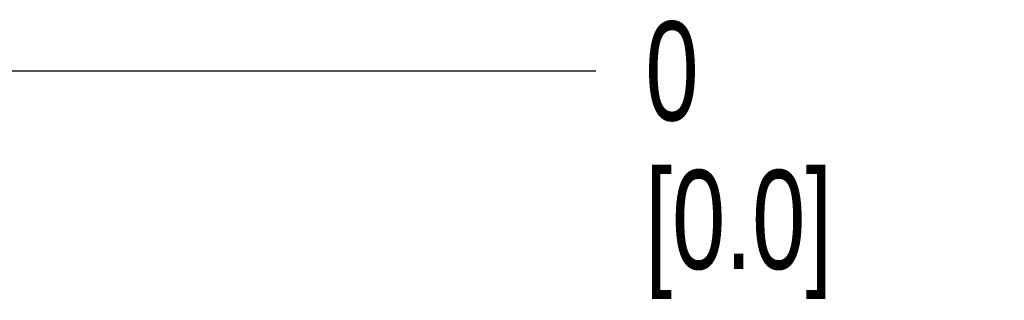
# Paper-space layout 'SUBMITTAL_E3H_2_2' of a CAD drawing. Header units: millimetres. Extents: x 0 to 841, y 0 to 594.
# Tile 37 of 58: x 203 to 238, y 471 to 481. Entities that reach past the tile are written whole.
import ezdxf

# ---------------------------------------------------------------- set-up
doc = ezdxf.new("R2010")
doc.units = ezdxf.units.MM
doc.header["$LTSCALE"] = 46.255
doc.layers.get('0').update_dxf_attribs({"linetype": 'CONTINUOUS'})
doc.styles.get("Standard").update_dxf_attribs({"font": 'txt', "width": 0.725})
doc.dimstyles.new('DIMSTYLE_3', dxfattribs={"dimtxt": 3.5, "dimasz": 4.8, "dimexe": 3.2, "dimexo": 1.6, "dimgap": 0.875, "dimtad": 0, "dimtih": 1, "dimtoh": 1, "dimdec": 1, "dimzin": 0, "dimdsep": 46, "dimtxsty": 'STANDARD', "dimblk": 'CLOSED', "dimblk1": 'CLOSED', "dimblk2": 'CLOSED', "dimcen": 0.09, "dimadec": 0, "dimazin": 0, "dimtp": 0.4, "dimtm": 0.4, "dimtfac": 1, "dimtdec": 1, "dimtofl": 0, "dimtmove": 0, "dimatfit": 3, "dimldrblk": 'CLOSED', "dimfxl": 1, "dimtolj": 1, "dimtzin": 0, "dimarcsym": 0})

# ---------------------------------------------------------------- blocks, each defined once
blk = doc.blocks.new('*D101')
at = {"color": 2, "linetype": 'CONTINUOUS'}
blk.add_line((200.485, 479.188), (223.161, 479.188), dxfattribs=at)
at = {"color": 2, "linetype": 'CONTINUOUS', "insert": (224.911, 480.938), "char_height": 3.5, "width": 12.6875, "attachment_point": 1, "line_spacing_factor": 0.9}
blk.add_mtext('0\\P[0.0]', dxfattribs=at)
blk = doc.blocks.new('_CLOSED')
at = {"color": 0, "linetype": 'BYBLOCK'}
for p, q in [((0, 0), (-1, 0.1667)), ((-1, 0.1667), (-1, -0.1667)), ((-1, -0.1667), (0, 0)), ((-1, 0), (0, 0))]:
    blk.add_line(p, q, dxfattribs=at)

psp = doc.layouts.new('SUBMITTAL_E3H_2_2')

# ---------------------------------------------------------------- dimensions: what is measured, and where the dimension line sits
at = {"color": 2, "linetype": 'CONTINUOUS'}
dim = psp.add_ordinate_dim(feature_location=(200.485, 479.188), offset=(22.676, 0), dtype=0, origin=(198.885, 479.188), text='0\\P[0.0]', dimstyle='DIMSTYLE_3', dxfattribs=at)
dim.commit()
dim.dimension.update_dxf_attribs({"geometry": '*D101', "text_midpoint": (231.254, 476.563)})

doc.saveas('drawing.dxf')
